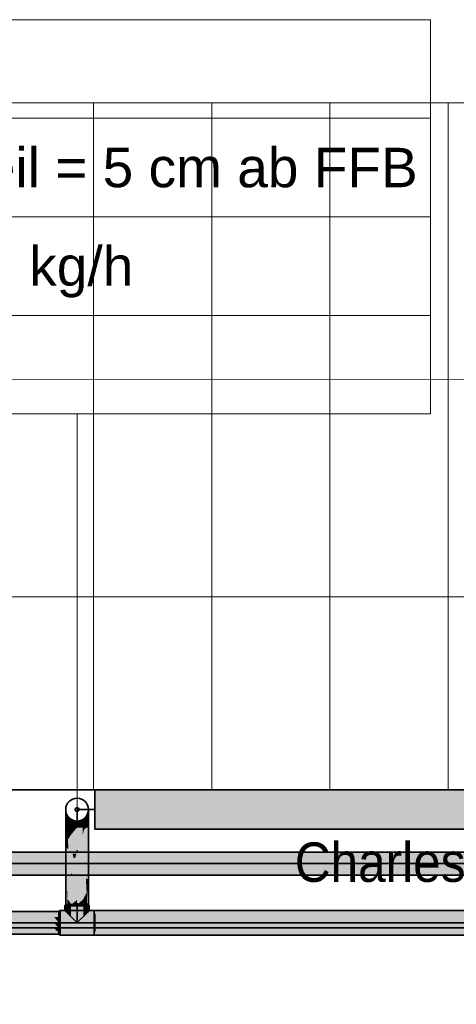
# Model space of a CAD drawing. Extents: x -208 to 552, y -140 to 454.
# Tile 43 of 47: x 117 to 139, y 333 to 382. Entities that reach past the tile are written whole.
import ezdxf
from ezdxf.lldxf.tags import DXFTag

# ---------------------------------------------------------------- set-up
doc = ezdxf.new("R2010")
doc.units = 0
doc.layers.get('0').update_dxf_attribs({"lineweight": 35})
for name, color, linetype, lineweight in [('0-Shading', 7, 'Continuous', 35), ('5_DG-BESTAND', 7, 'Continuous', 25), ('5_DG-SCHRAFF-FILL', 7, 'Continuous', 25), ('H_Heizkoerpertext', 7, 'Continuous', 35)]:
    doc.layers.add(name, color=color, linetype=linetype, lineweight=lineweight)
for name, color, linetype, lineweight, true_color in [('H_Heizkoerper', 1, 'Continuous', 35, 0xff0000), ('H_Heizkoerperflaeche', 7, 'Continuous', 35, 0xc0c0c0), ('H_Ruecklauf', 5, 'Continuous', 35, 0x0000ff), ('H_Ruecklauf_Beschriftung', 5, 'Continuous', 18, 0x0000ff), ('H_Vorlauf', 1, 'Continuous', 35, 0xff0000), ('H_Vorlauf_Beschriftung', 1, 'Continuous', 18, 0xff0000)]:
    doc.layers.add(name, color=color, linetype=linetype, lineweight=lineweight, true_color=true_color)
doc.styles.get("Standard").update_dxf_attribs({"font": 'arial.ttf'})
tags = doc.linetypes.add('VERDECKT2_S2', pattern=[0.0027, 0.002, -0.0007]).pattern_tags.tags
tags[6:7] = [DXFTag(74, 4), DXFTag(75, 0), DXFTag(340, '0'), DXFTag(46, 1.0), DXFTag(50, 0.0), DXFTag(44, 0.0), DXFTag(45, 0.0)]
tags[4:5] = [DXFTag(74, 4), DXFTag(75, 0), DXFTag(340, '0'), DXFTag(46, 1.0), DXFTag(50, 0.0), DXFTag(44, 0.0), DXFTag(45, 0.0)]

# ---------------------------------------------------------------- blocks, each defined once
blk = doc.blocks.new('Shading-A06HSU30NL', base_point=(253.809, 271.391))
at = {"layer": '0-Shading', "color": 12, "true_color": 0xd90000}
for points in [[(117.95, 339.96), (118.19, 340.172), (112.396, 339.96), (113.292, 340.172)], [(117.95, 339.96), (119.516, 339.96), (118.19, 340.172), (119.459, 340.172)], [(119.516, 339.96), (119.594, 339.96), (119.459, 340.172), (119.658, 340.172)], [(122.535, 340.172), (119.658, 340.172), (122.554, 339.96), (119.594, 339.96)], [(122.535, 340.172), (122.554, 339.96), (128.748, 340.172), (129.012, 339.96)], [(129.012, 339.96), (135.824, 339.96), (128.748, 340.172), (136.109, 340.172)], [(136.109, 340.172), (135.824, 339.96), (169.438, 340.172), (169.842, 339.96)], [(100.742, 339.38), (133.683, 339.167), (134.424, 339.38)], [(100.742, 339.38), (100.742, 339.348), (133.683, 339.167), (101.538, 339.167)], [(134.424, 339.38), (133.683, 339.167), (170.712, 339.38), (170.945, 339.167)]]:
    blk.add_solid(points, dxfattribs=at)
at = {"layer": '0-Shading', "color": 14, "true_color": 0xa00000}
for points in [[(118.19, 340.172), (118.306, 340.25), (113.292, 340.172), (113.725, 340.25)], [(119.658, 340.172), (119.689, 340.25), (118.19, 340.172), (118.306, 340.25)], [(122.316, 340.25), (119.689, 340.25), (122.535, 340.172), (119.658, 340.172)], [(122.535, 340.172), (136.109, 340.172), (122.316, 340.25), (135.985, 340.25)], [(135.985, 340.25), (136.109, 340.172), (169.205, 340.25), (169.438, 340.172)], [(117.146, 339.09), (117.186, 339.167), (109.395, 339.09), (109.543, 339.167)], [(119.378, 339.09), (119.389, 339.167), (117.146, 339.09), (117.186, 339.167)], [(119.459, 339.167), (119.389, 339.167), (119.381, 339.09), (119.378, 339.09)], [(119.381, 339.09), (119.901, 339.09), (119.459, 339.167), (120.191, 339.167)], [(119.901, 339.09), (121.26, 339.09), (120.191, 339.167), (121.62, 339.167)], [(122.343, 339.167), (121.62, 339.167), (121.261, 339.09), (121.26, 339.09)], [(126.248, 339.167), (122.343, 339.167), (124.973, 339.09), (121.261, 339.09)], [(124.973, 339.09), (133.184, 339.09), (126.248, 339.167), (133.683, 339.167)], [(133.184, 339.09), (170.945, 339.09), (133.683, 339.167), (170.945, 339.167)]]:
    blk.add_solid(points, dxfattribs=at)
at = {"layer": '0-Shading', "color": 1, "true_color": 0xfa0000}
for points in [[(100.742, 339.67), (135.207, 339.67), (100.742, 339.96), (135.824, 339.96)], [(100.742, 339.67), (134.424, 339.38), (135.207, 339.67)], [(100.742, 339.67), (100.742, 339.462), (134.424, 339.38), (100.907, 339.38)], [(135.207, 339.67), (134.424, 339.38), (170.308, 339.67), (170.712, 339.38)], [(135.824, 339.96), (135.207, 339.67), (169.842, 339.96), (170.308, 339.67)]]:
    blk.add_solid(points, dxfattribs=at)
blk = doc.blocks.new('Shading-A06HSU32NL', base_point=(250.769, 270.081))
at = {"layer": '0-Shading', "color": 176, "true_color": 0x000083}
for points in [[(119.191, 342.122), (119.113, 342.412), (119.191, 342.102), (119.113, 342.382)], [(120.273, 342.412), (120.195, 342.122), (120.273, 342.382), (120.195, 342.102)]]:
    blk.add_solid(points, dxfattribs=at)
at = {"layer": '0-Shading', "color": 174, "true_color": 0x00008c}
for points in [[(119.191, 342.102), (119.113, 342.382), (119.175, 342.096), (119.113, 342.295)], [(120.273, 342.382), (120.195, 342.102), (120.273, 342.295), (120.195, 342.044)], [(119.191, 342.044), (119.191, 342.102), (119.175, 342.096)]]:
    blk.add_solid(points, dxfattribs=at)
at = {"layer": '0-Shading', "color": 174, "true_color": 0x000093}
for points in [[(119.175, 342.096), (119.113, 342.295), (119.133, 342.106), (119.113, 342.157)], [(120.273, 342.295), (120.195, 342.044), (120.273, 342.157), (120.195, 341.952)], [(119.133, 342.106), (119.175, 341.994), (119.175, 342.096), (119.191, 342.044)], [(119.175, 341.994), (119.191, 341.952), (119.191, 342.044)]]:
    blk.add_solid(points, dxfattribs=at)
at = {"layer": '0-Shading', "color": 174, "true_color": 0x000099}
for points in [[(119.133, 342.106), (119.113, 342.157), (119.113, 342.114)], [(120.273, 341.977), (120.273, 342.157), (120.211, 341.862), (120.254, 342.106)], [(119.113, 341.977), (119.133, 342.106), (119.113, 342.114)], [(119.133, 342.106), (119.113, 341.977), (119.175, 341.994), (119.141, 341.952)], [(119.141, 341.952), (119.113, 341.977), (119.133, 341.941)], [(119.133, 341.941), (119.184, 341.914), (119.141, 341.952)], [(119.133, 341.941), (119.157, 341.895), (119.184, 341.914), (119.183, 341.905)], [(119.175, 341.994), (119.141, 341.952), (119.191, 341.952), (119.184, 341.914)], [(119.191, 341.832), (119.191, 341.908), (119.157, 341.895)], [(119.183, 341.905), (119.191, 341.908), (119.184, 341.914)], [(119.184, 341.914), (119.191, 341.908), (119.191, 341.952)], [(120.254, 342.106), (120.195, 341.952), (120.211, 341.862), (120.195, 341.832)]]:
    blk.add_solid(points, dxfattribs=at)
at = {"layer": '0-Shading', "color": 174, "true_color": 0x00009e}
for points in [[(119.133, 341.941), (119.113, 341.977), (119.113, 341.927)], [(119.113, 341.883), (119.157, 341.895), (119.113, 341.927), (119.133, 341.941)], [(119.113, 341.883), (119.191, 341.832), (119.157, 341.895)], [(119.113, 341.767), (119.157, 341.725), (119.113, 341.883), (119.169, 341.745)], [(119.191, 341.832), (119.113, 341.883), (119.183, 341.767), (119.169, 341.745)], [(119.157, 341.725), (119.191, 341.692), (119.169, 341.745)], [(119.169, 341.745), (119.191, 341.692), (119.191, 341.781)], [(119.191, 341.832), (119.183, 341.767), (119.191, 341.781)], [(120.273, 341.767), (120.273, 341.977), (120.195, 341.692), (120.211, 341.862)], [(120.211, 341.862), (120.195, 341.832), (120.195, 341.692)]]:
    blk.add_solid(points, dxfattribs=at)
at = {"layer": '0-Shading', "color": 174, "true_color": 0x0000a0}
for points in [[(119.157, 341.725), (119.113, 341.767), (119.113, 341.666)], [(119.113, 341.562), (119.157, 341.725), (119.113, 341.666)], [(119.157, 341.725), (119.113, 341.562), (119.191, 341.637), (119.184, 341.617)], [(119.157, 341.725), (119.191, 341.637), (119.191, 341.692)], [(120.273, 341.767), (120.195, 341.692), (120.273, 341.542), (120.195, 341.542)], [(119.113, 341.542), (119.191, 341.542), (119.113, 341.562), (119.187, 341.619)], [(119.19, 341.468), (119.191, 341.542), (119.113, 341.326), (119.113, 341.542)], [(119.113, 341.326), (119.113, 341.043), (119.19, 341.468), (119.189, 341.286)], [(119.113, 341.043), (119.113, 340.925), (119.189, 341.286), (119.188, 341.036)], [(119.184, 341.617), (119.191, 341.622), (119.191, 341.637)], [(119.191, 341.542), (119.191, 341.622), (119.187, 341.619)], [(119.189, 341.286), (119.188, 341.036), (119.191, 341.291), (119.191, 341.041)], [(119.19, 341.468), (119.189, 341.286), (119.191, 341.468), (119.191, 341.291)], [(119.191, 341.468), (119.191, 341.542), (119.19, 341.468)], [(120.273, 340.518), (120.273, 341.542), (120.195, 340.44), (120.195, 341.542)], [(119.186, 340.834), (119.188, 341.036), (119.113, 340.643), (119.113, 340.925)], [(119.113, 340.627), (119.113, 340.518), (119.186, 340.834), (119.184, 340.447)], [(119.113, 340.627), (119.186, 340.834), (119.119, 340.657)], [(119.113, 340.643), (119.113, 340.627), (119.119, 340.657)], [(119.184, 340.447), (119.191, 340.44), (119.186, 340.834), (119.191, 340.846)], [(119.191, 340.846), (119.191, 341.041), (119.186, 340.834), (119.188, 341.036)], [(119.113, 338.984), (119.169, 338.204), (119.113, 340.518), (119.184, 340.447)], [(119.169, 338.204), (119.191, 338.296), (119.184, 340.447), (119.191, 340.44)], [(120.228, 338.867), (120.273, 339.105), (120.195, 340.44), (120.273, 340.518)], [(120.228, 338.867), (120.195, 340.44), (120.195, 338.9)], [(119.113, 338.984), (119.113, 337.598), (119.191, 337.901), (119.191, 337.598)], [(120.273, 338.984), (120.195, 337.901), (120.273, 337.831), (120.195, 337.598)], [(120.195, 338.701), (120.228, 338.867), (120.195, 338.9)], [(120.238, 338.487), (120.258, 338.837), (120.195, 338.701), (120.228, 338.867)], [(120.238, 338.487), (120.195, 338.701), (120.195, 338.235)], [(120.258, 338.837), (120.273, 339.105), (120.228, 338.867)], [(120.258, 338.837), (120.238, 338.487), (120.262, 338.833)], [(120.273, 338.984), (120.273, 339.105), (120.262, 338.833), (120.258, 338.837)], [(119.169, 338.204), (119.191, 337.901), (119.191, 338.296)], [(120.195, 338.235), (120.195, 337.901), (120.238, 338.487)], [(120.195, 337.598), (120.273, 337.598), (120.273, 337.831)], [(97.742, 337.172), (117.258, 337.172), (97.742, 337.25), (117.025, 337.25)], [(117.258, 337.172), (118.765, 337.172), (117.025, 337.25), (118.765, 337.25)], [(118.825, 337.29), (118.825, 337.207), (120.561, 337.29), (120.561, 337.207)], [(120.561, 337.207), (127.898, 337.207), (120.561, 337.29), (127.766, 337.29)], [(127.766, 337.29), (127.898, 337.207), (171.122, 337.29), (171.162, 337.207)], [(100.491, 336.09), (118.765, 336.09), (100.103, 336.167), (118.765, 336.167)], [(118.825, 336.133), (118.825, 336.05), (120.561, 336.133), (120.561, 336.05)], [(120.561, 336.05), (124.772, 336.05), (120.561, 336.133), (125.305, 336.133)], [(124.772, 336.05), (249.302, 336.05), (125.305, 336.133), (249.302, 336.133)]]:
    blk.add_solid(points, dxfattribs=at)
at = {"layer": '0-Shading', "color": 176, "true_color": 0x00008b}
for points in [[(119.403, 341.91), (119.191, 342.122), (119.403, 341.897), (119.191, 342.102)], [(120.195, 342.122), (119.983, 341.91), (120.195, 342.102), (119.983, 341.897)]]:
    blk.add_solid(points, dxfattribs=at)
at = {"layer": '0-Shading', "color": 174, "true_color": 0x0000a2}
for points in [[(119.403, 341.897), (119.191, 342.102), (119.365, 341.893), (119.191, 342.044)], [(119.403, 341.86), (119.403, 341.897), (119.365, 341.893)], [(120.195, 342.102), (119.983, 341.897), (120.181, 342.032), (119.983, 341.86)], [(120.195, 342.044), (120.195, 342.102), (120.181, 342.032)]]:
    blk.add_solid(points, dxfattribs=at)
at = {"layer": '0-Shading', "color": 172, "true_color": 0x0000b6}
for points in [[(119.365, 341.893), (119.191, 342.044), (119.265, 341.9), (119.191, 341.952)], [(119.265, 341.9), (119.365, 341.829), (119.365, 341.893), (119.403, 341.86)], [(119.365, 341.829), (119.403, 341.802), (119.403, 341.86)], [(120.181, 342.032), (119.983, 341.86), (120.156, 341.924), (119.983, 341.802)], [(120.156, 341.924), (120.181, 341.942), (120.181, 342.032), (120.195, 342.044)], [(120.181, 341.942), (120.195, 341.952), (120.195, 342.044)]]:
    blk.add_solid(points, dxfattribs=at)
at = {"layer": '0-Shading', "color": 172, "true_color": 0x0000c7}
for points in [[(119.265, 341.9), (119.191, 341.952), (119.191, 341.908)], [(119.225, 341.904), (119.191, 341.908), (119.22, 341.883)], [(119.191, 341.908), (119.191, 341.832), (119.22, 341.883), (119.205, 341.825)], [(119.205, 341.825), (119.265, 341.795), (119.22, 341.883), (119.307, 341.809)], [(119.265, 341.9), (119.225, 341.904), (119.307, 341.809), (119.22, 341.883)], [(119.265, 341.9), (119.307, 341.809), (119.365, 341.829)], [(119.307, 341.809), (119.265, 341.795), (119.371, 341.753), (119.365, 341.745)], [(119.365, 341.829), (119.307, 341.809), (119.403, 341.802), (119.371, 341.753)], [(119.365, 341.745), (119.403, 341.726), (119.371, 341.753)], [(119.371, 341.753), (119.403, 341.726), (119.403, 341.802)], [(120.121, 341.9), (119.983, 341.802), (120.021, 341.745), (119.983, 341.726)], [(120.124, 341.796), (120.156, 341.924), (120.021, 341.745), (120.121, 341.9)], [(120.124, 341.796), (120.156, 341.812), (120.156, 341.924), (120.181, 341.942)], [(120.161, 341.841), (120.156, 341.812), (120.168, 341.818)], [(120.188, 341.888), (120.181, 341.942), (120.168, 341.818), (120.161, 341.841)], [(120.188, 341.888), (120.168, 341.818), (120.181, 341.825)], [(120.195, 341.952), (120.181, 341.942), (120.188, 341.888)], [(120.195, 341.832), (120.188, 341.888), (120.181, 341.825)], [(120.195, 341.952), (120.188, 341.888), (120.195, 341.832)]]:
    blk.add_solid(points, dxfattribs=at)
at = {"layer": '0-Shading', "color": 172, "true_color": 0x0000d3}
for points in [[(119.191, 341.781), (119.2, 341.783), (119.191, 341.832), (119.205, 341.825)], [(119.191, 341.692), (119.265, 341.795), (119.2, 341.783)], [(119.265, 341.795), (119.191, 341.692), (119.365, 341.745), (119.307, 341.703)], [(119.191, 341.781), (119.191, 341.692), (119.2, 341.783)], [(119.307, 341.703), (119.191, 341.692), (119.265, 341.673)], [(119.2, 341.783), (119.265, 341.795), (119.205, 341.825)], [(119.265, 341.673), (119.296, 341.665), (119.396, 341.711), (119.395, 341.708)], [(119.265, 341.673), (119.396, 341.711), (119.307, 341.703)], [(119.296, 341.665), (119.365, 341.647), (119.395, 341.708)], [(119.365, 341.745), (119.307, 341.703), (119.403, 341.726), (119.396, 341.711)], [(119.365, 341.647), (119.403, 341.637), (119.395, 341.708), (119.403, 341.712)], [(119.395, 341.708), (119.403, 341.712), (119.396, 341.711)], [(119.396, 341.711), (119.403, 341.712), (119.403, 341.726)], [(120.089, 341.664), (120.124, 341.796), (119.983, 341.637), (120.021, 341.745)], [(120.021, 341.745), (119.983, 341.726), (119.983, 341.637)], [(120.089, 341.664), (120.124, 341.673), (120.124, 341.796), (120.156, 341.812)], [(120.156, 341.812), (120.124, 341.673), (120.168, 341.818), (120.188, 341.69)], [(120.168, 341.818), (120.174, 341.783), (120.181, 341.825)], [(120.174, 341.783), (120.195, 341.832), (120.181, 341.825)], [(120.195, 341.832), (120.174, 341.783), (120.184, 341.717)], [(120.195, 341.832), (120.184, 341.717), (120.195, 341.692), (120.188, 341.69)]]:
    blk.add_solid(points, dxfattribs=at)
at = {"layer": '0-Shading', "color": 172, "true_color": 0x0000d9}
for points in [[(119.265, 341.673), (119.191, 341.692), (119.191, 341.637)], [(119.191, 341.622), (119.296, 341.665), (119.191, 341.637), (119.265, 341.673)], [(119.296, 341.665), (119.191, 341.622), (119.365, 341.647), (119.353, 341.634)], [(120.089, 341.664), (119.983, 341.637), (120.056, 341.542), (119.983, 341.542)], [(120.056, 341.542), (120.089, 341.542), (120.089, 341.664), (120.124, 341.673)], [(120.124, 341.673), (120.089, 341.542), (120.188, 341.69), (120.195, 341.542)], [(120.195, 341.542), (120.195, 341.692), (120.188, 341.69)], [(119.353, 341.634), (119.191, 341.622), (119.302, 341.58)], [(119.191, 341.622), (119.191, 341.542), (119.302, 341.58), (119.265, 341.542)], [(119.296, 341.542), (119.191, 341.542), (119.195, 341.471)], [(119.195, 341.471), (119.191, 341.542), (119.191, 341.468)], [(119.191, 341.468), (119.191, 341.291), (119.195, 341.471), (119.204, 341.305)], [(119.191, 341.291), (119.191, 341.041), (119.204, 341.305), (119.216, 341.07)], [(119.195, 341.471), (119.204, 341.305), (119.296, 341.542), (119.268, 341.376)], [(119.204, 341.305), (119.216, 341.07), (119.268, 341.376)], [(119.268, 341.376), (119.216, 341.07), (119.403, 341.525), (119.403, 341.281)], [(119.226, 340.898), (119.31, 341.023), (119.216, 341.07), (119.344, 341.215)], [(119.251, 340.424), (119.403, 340.383), (119.226, 340.898), (119.403, 341.162)], [(119.265, 341.542), (119.296, 341.542), (119.302, 341.58), (119.332, 341.569)], [(119.296, 341.542), (119.268, 341.376), (119.403, 341.542), (119.403, 341.525)], [(119.296, 341.542), (119.403, 341.542), (119.332, 341.569)], [(119.403, 341.637), (119.353, 341.634), (119.332, 341.569), (119.302, 341.58)], [(119.31, 341.023), (119.403, 341.162), (119.344, 341.215), (119.403, 341.281)], [(119.403, 341.637), (119.332, 341.569), (119.403, 341.622)], [(119.391, 341.612), (119.332, 341.569), (119.403, 341.542)], [(119.353, 341.634), (119.403, 341.637), (119.365, 341.647)], [(119.403, 341.622), (119.391, 341.612), (119.403, 341.542)], [(120.056, 341.542), (119.983, 341.542), (119.996, 341.326)], [(119.996, 341.326), (119.983, 341.542), (119.983, 341.281)], [(119.996, 341.326), (119.983, 341.281), (120.002, 341.228), (119.983, 341.162)], [(119.983, 341.162), (119.983, 340.383), (120.002, 341.228), (120.05, 340.401)], [(120.056, 341.542), (119.996, 341.326), (120.089, 341.542), (120.043, 341.378)], [(120.043, 341.378), (119.996, 341.326), (120.003, 341.233)], [(120.003, 341.233), (119.996, 341.326), (120.002, 341.228)], [(120.05, 340.401), (120.066, 340.405), (120.002, 341.228), (120.003, 341.233)], [(120.195, 341.542), (120.043, 341.378), (120.066, 340.405), (120.003, 341.233)], [(120.043, 341.378), (120.195, 341.542), (120.089, 341.542)], [(120.195, 341.542), (120.066, 340.405), (120.195, 340.44)], [(119.216, 341.07), (119.191, 341.041), (119.226, 340.898), (119.191, 340.846)], [(119.191, 340.846), (119.191, 340.44), (119.226, 340.898), (119.251, 340.424)], [(119.191, 340.44), (119.191, 338.296), (119.251, 340.424), (119.335, 338.855)], [(119.335, 338.855), (119.403, 339.117), (119.251, 340.424), (119.403, 340.383)], [(120.05, 340.401), (119.983, 340.383), (120.136, 338.915), (119.983, 338.956)], [(120.05, 340.401), (120.136, 338.915), (120.066, 340.405), (120.18, 338.904)], [(120.195, 340.44), (120.066, 340.405), (120.195, 338.9), (120.18, 338.904)], [(119.403, 337.598), (119.335, 338.855), (119.191, 337.901), (119.191, 338.296)], [(119.335, 338.855), (119.403, 337.598), (119.403, 339.117)], [(119.983, 338.956), (119.983, 338.235), (120.136, 338.915), (120.154, 338.61)], [(120.136, 338.915), (120.154, 338.61), (120.18, 338.904), (120.195, 338.701)], [(120.195, 338.701), (120.154, 338.61), (120.195, 338.235), (120.178, 338.201)], [(120.18, 338.904), (120.195, 338.701), (120.195, 338.9)], [(120.178, 338.201), (120.154, 338.61), (119.983, 337.831), (119.983, 338.235)], [(119.983, 337.598), (120.195, 337.901), (119.983, 337.831), (120.178, 338.201)], [(120.178, 338.201), (120.195, 337.901), (120.195, 338.235)], [(119.254, 337.667), (119.191, 337.901), (119.191, 337.598)], [(119.403, 337.598), (119.191, 337.901), (119.272, 337.598)], [(119.272, 337.598), (119.254, 337.667), (119.191, 337.598)], [(120.169, 337.802), (120.195, 337.901), (119.983, 337.598)], [(120.114, 337.598), (120.169, 337.802), (119.983, 337.598)], [(120.114, 337.598), (120.195, 337.598), (120.195, 337.901)], [(98.872, 336.969), (117.258, 337.172), (97.742, 337.172)], [(117.662, 336.96), (117.258, 337.172), (98.923, 336.96), (98.872, 336.969)], [(117.258, 337.172), (117.662, 336.96), (117.662, 337.172), (118.128, 336.96)], [(118.128, 336.96), (118.765, 336.96), (117.662, 337.172), (118.765, 337.172)], [(118.825, 337.207), (118.825, 336.98), (120.561, 337.207), (120.561, 336.98)], [(120.561, 336.98), (127.594, 336.98), (120.561, 337.207), (127.898, 337.207)], [(127.898, 337.207), (127.594, 336.98), (171.162, 337.207), (171.192, 336.98)], [(118.765, 336.167), (118.532, 336.38), (105.373, 336.167), (103.328, 336.38)], [(118.765, 336.167), (118.765, 336.38), (118.532, 336.38)], [(118.825, 336.36), (118.825, 336.133), (120.561, 336.36), (120.561, 336.133)], [(120.561, 336.133), (125.305, 336.133), (120.561, 336.36), (126.097, 336.36)], [(126.097, 336.36), (125.305, 336.133), (171.192, 336.36), (171.162, 336.133)]]:
    blk.add_solid(points, dxfattribs=at)
at = {"layer": '0-Shading', "color": 174, "true_color": 0x00008f}
for points in [[(119.693, 341.832), (119.403, 341.91), (119.693, 341.822), (119.403, 341.897)], [(119.983, 341.91), (119.693, 341.832), (119.983, 341.897), (119.693, 341.822)]]:
    blk.add_solid(points, dxfattribs=at)
at = {"layer": '0-Shading', "color": 174, "true_color": 0x0000ae}
for points in [[(119.693, 341.822), (119.403, 341.897), (119.655, 341.802), (119.403, 341.86)], [(119.655, 341.802), (119.693, 341.793), (119.69, 341.821), (119.693, 341.821)], [(119.693, 341.821), (119.693, 341.822), (119.69, 341.821)], [(119.983, 341.897), (119.693, 341.822), (119.95, 341.853), (119.693, 341.793)], [(119.983, 341.86), (119.983, 341.897), (119.95, 341.853)]]:
    blk.add_solid(points, dxfattribs=at)
at = {"layer": '0-Shading', "color": 172, "true_color": 0x0000ca}
for points in [[(119.655, 341.802), (119.403, 341.86), (119.573, 341.77), (119.403, 341.802)], [(119.573, 341.77), (119.655, 341.754), (119.655, 341.802), (119.693, 341.793)], [(119.655, 341.754), (119.693, 341.747), (119.693, 341.793)], [(119.896, 341.791), (119.95, 341.853), (119.693, 341.747), (119.693, 341.793)], [(119.896, 341.791), (119.693, 341.747), (119.879, 341.782)], [(119.89, 341.784), (119.896, 341.791), (119.879, 341.782)], [(119.89, 341.784), (119.95, 341.796), (119.95, 341.853), (119.983, 341.86)], [(119.95, 341.796), (119.983, 341.802), (119.983, 341.86)]]:
    blk.add_solid(points, dxfattribs=at)
at = {"layer": '0-Shading', "color": 172, "true_color": 0x0000e1}
for points in [[(119.573, 341.77), (119.403, 341.802), (119.434, 341.722), (119.403, 341.726)], [(119.498, 341.744), (119.434, 341.722), (119.467, 341.717)], [(119.573, 341.77), (119.498, 341.744), (119.573, 341.703), (119.467, 341.717)], [(119.573, 341.77), (119.573, 341.703), (119.655, 341.754)], [(119.655, 341.754), (119.573, 341.703), (119.693, 341.747), (119.655, 341.692)], [(119.655, 341.692), (119.693, 341.687), (119.693, 341.747)], [(119.813, 341.77), (119.693, 341.747), (119.731, 341.692), (119.693, 341.687)], [(119.771, 341.697), (119.879, 341.782), (119.731, 341.692), (119.813, 341.77)], [(119.813, 341.703), (119.89, 341.784), (119.771, 341.697), (119.879, 341.782)], [(119.813, 341.703), (119.89, 341.713), (119.89, 341.784), (119.95, 341.796)], [(119.903, 341.731), (119.89, 341.713), (119.919, 341.717)], [(119.966, 341.761), (119.95, 341.796), (119.919, 341.717), (119.903, 341.731)], [(119.966, 341.761), (119.919, 341.717), (119.95, 341.721)], [(119.983, 341.802), (119.95, 341.796), (119.966, 341.761)], [(119.983, 341.726), (119.966, 341.761), (119.95, 341.721)], [(119.983, 341.802), (119.966, 341.761), (119.983, 341.726)]]:
    blk.add_solid(points, dxfattribs=at)
at = {"layer": '0-Shading', "color": 5, "true_color": 0x0000f1}
for points in [[(119.434, 341.722), (119.403, 341.726), (119.403, 341.712)], [(119.437, 341.721), (119.434, 341.722), (119.429, 341.703), (119.403, 341.712)], [(119.429, 341.703), (119.403, 341.712), (119.403, 341.637)], [(119.454, 341.695), (119.429, 341.703), (119.42, 341.636), (119.403, 341.637)], [(119.42, 341.636), (119.434, 341.635), (119.454, 341.695), (119.516, 341.675)], [(119.467, 341.717), (119.437, 341.721), (119.454, 341.695), (119.429, 341.703)], [(119.516, 341.675), (119.434, 341.635), (119.6, 341.647), (119.573, 341.625)], [(119.454, 341.695), (119.516, 341.675), (119.467, 341.717), (119.573, 341.703)], [(119.573, 341.703), (119.516, 341.675), (119.655, 341.692), (119.6, 341.647)], [(119.655, 341.692), (119.6, 341.647), (119.693, 341.687), (119.66, 341.628)], [(119.66, 341.628), (119.693, 341.617), (119.693, 341.687)], [(119.712, 341.618), (119.771, 341.697), (119.693, 341.617), (119.731, 341.692)], [(119.731, 341.692), (119.693, 341.687), (119.693, 341.617)], [(119.731, 341.62), (119.813, 341.703), (119.712, 341.618), (119.771, 341.697)], [(119.731, 341.62), (119.813, 341.625), (119.813, 341.703), (119.89, 341.713)], [(119.89, 341.713), (119.813, 341.625), (119.919, 341.717), (119.966, 341.636)], [(119.919, 341.717), (119.932, 341.695), (119.95, 341.721)], [(119.932, 341.695), (119.983, 341.726), (119.95, 341.721)], [(119.983, 341.726), (119.932, 341.695), (119.956, 341.653)], [(119.983, 341.726), (119.956, 341.653), (119.983, 341.637), (119.966, 341.636)], [(119.6, 341.647), (119.573, 341.625), (119.66, 341.628), (119.655, 341.62)], [(119.655, 341.62), (119.693, 341.617), (119.66, 341.628)]]:
    blk.add_solid(points, dxfattribs=at)
at = {"layer": '0-Shading', "color": 5, "true_color": 0x0000f9}
for points in [[(119.403, 341.622), (119.419, 341.628), (119.403, 341.637), (119.42, 341.636)], [(119.403, 341.542), (119.434, 341.635), (119.403, 341.622)], [(119.434, 341.635), (119.403, 341.542), (119.573, 341.625), (119.444, 341.548)], [(119.444, 341.548), (119.403, 341.542), (119.434, 341.542)], [(119.419, 341.628), (119.434, 341.635), (119.42, 341.636)], [(119.655, 341.542), (119.693, 341.582), (119.434, 341.542), (119.444, 341.548)], [(119.444, 341.548), (119.693, 341.582), (119.573, 341.625), (119.693, 341.617)], [(119.655, 341.542), (119.693, 341.542), (119.685, 341.574)], [(119.693, 341.542), (119.693, 341.582), (119.685, 341.574)], [(119.693, 341.582), (119.762, 341.573), (119.731, 341.62), (119.813, 341.625)], [(119.693, 341.582), (119.706, 341.595), (119.693, 341.617), (119.712, 341.618)], [(119.693, 341.542), (119.731, 341.542), (119.693, 341.582), (119.762, 341.573)], [(119.706, 341.595), (119.731, 341.62), (119.712, 341.618)], [(119.731, 341.542), (119.983, 341.542), (119.762, 341.573)], [(119.813, 341.625), (119.762, 341.573), (119.966, 341.636), (119.983, 341.542)], [(119.983, 341.542), (119.983, 341.637), (119.966, 341.636)]]:
    blk.add_solid(points, dxfattribs=at)
at = {"layer": '0-Shading', "color": 5, "true_color": 0x0000fa}
for points in [[(119.655, 341.542), (119.403, 341.542), (119.403, 341.281)], [(119.693, 341.542), (119.403, 341.281), (119.693, 341.505), (119.428, 341.191)], [(119.403, 341.281), (119.693, 341.542), (119.655, 341.542)], [(119.428, 341.191), (119.403, 341.281), (119.403, 341.162)], [(119.403, 340.383), (119.651, 340.365), (119.403, 341.162), (119.428, 341.191)], [(119.428, 341.191), (119.651, 340.365), (119.693, 341.505), (119.693, 340.362)], [(119.731, 341.542), (119.693, 341.542), (119.693, 341.505)], [(119.693, 340.362), (119.731, 341.542), (119.693, 341.505)], [(119.693, 340.362), (119.983, 341.281), (119.731, 341.542), (119.983, 341.542)], [(119.983, 341.281), (119.693, 340.362), (119.735, 340.365)], [(119.983, 341.162), (119.983, 341.281), (119.779, 340.368), (119.735, 340.365)], [(119.983, 340.383), (119.983, 341.162), (119.779, 340.368)], [(119.403, 339.117), (119.693, 340.209), (119.403, 340.383), (119.651, 340.365)], [(119.693, 340.209), (119.403, 339.117), (119.693, 338.977), (119.403, 338.956)], [(119.651, 340.365), (119.693, 340.209), (119.693, 340.362)], [(119.693, 340.362), (119.693, 340.209), (119.735, 340.365)], [(119.899, 338.962), (119.735, 340.365), (119.693, 338.977), (119.693, 340.209)], [(119.983, 340.383), (119.735, 340.365), (119.983, 338.956), (119.899, 338.962)], [(119.403, 338.956), (119.403, 337.598), (119.693, 338.977), (119.693, 337.831)], [(119.983, 338.235), (119.899, 338.962), (119.693, 337.831), (119.693, 338.977)], [(119.899, 338.962), (119.983, 338.235), (119.983, 338.956)], [(119.983, 338.235), (119.693, 337.831), (119.983, 337.831), (119.693, 337.598)], [(119.403, 337.598), (119.693, 337.598), (119.693, 337.831)], [(119.693, 337.598), (119.983, 337.598), (119.983, 337.831)], [(118.128, 336.67), (117.662, 336.96), (100.967, 336.67), (98.923, 336.96)], [(118.532, 336.38), (118.128, 336.67), (103.328, 336.38), (100.967, 336.67)], [(117.662, 336.96), (118.128, 336.67), (118.128, 336.96), (118.532, 336.67)], [(118.128, 336.96), (118.532, 336.67), (118.532, 336.96), (118.765, 336.67)], [(118.128, 336.67), (118.532, 336.38), (118.532, 336.67), (118.765, 336.38)], [(118.765, 336.67), (118.765, 336.96), (118.532, 336.96)], [(118.765, 336.38), (118.765, 336.67), (118.532, 336.67)], [(118.825, 336.98), (118.825, 336.67), (120.561, 336.98), (120.561, 336.67)], [(118.825, 336.67), (118.825, 336.36), (120.561, 336.67), (120.561, 336.36)], [(120.561, 336.67), (126.934, 336.67), (120.561, 336.98), (127.594, 336.98)], [(120.561, 336.36), (126.097, 336.36), (120.561, 336.67), (126.934, 336.67)], [(126.934, 336.67), (126.097, 336.36), (171.203, 336.67), (171.192, 336.36)], [(127.594, 336.98), (126.934, 336.67), (171.192, 336.98), (171.203, 336.67)]]:
    blk.add_solid(points, dxfattribs=at)
at = {"layer": '0-Shading', "color": 174, "true_color": 0x00009b}
for points in [[(118.825, 337.207), (118.825, 337.29), (118.765, 337.172), (118.765, 337.25)], [(119.073, 337.538), (119.156, 337.538), (119.113, 337.598), (119.191, 337.598)], [(120.23, 337.538), (120.313, 337.538), (120.195, 337.598), (120.273, 337.598)], [(118.825, 336.05), (118.825, 336.133), (118.765, 336.09), (118.765, 336.167)]]:
    blk.add_solid(points, dxfattribs=at)
at = {"layer": '0-Shading', "color": 172, "true_color": 0x0000cb}
for points in [[(118.825, 337.152), (118.825, 337.207), (118.765, 337.172)], [(118.765, 336.96), (118.825, 336.98), (118.765, 337.172), (118.825, 337.152)], [(119.191, 337.598), (119.156, 337.538), (119.272, 337.598), (119.234, 337.538)], [(119.234, 337.538), (119.383, 337.538), (119.272, 337.598), (119.403, 337.598)], [(119.983, 337.598), (120.003, 337.538), (120.114, 337.598), (120.153, 337.538)], [(120.153, 337.538), (120.23, 337.538), (120.114, 337.598), (120.195, 337.598)], [(118.825, 336.133), (118.825, 336.36), (118.765, 336.167), (118.765, 336.38)]]:
    blk.add_solid(points, dxfattribs=at)
at = {"layer": '0-Shading', "color": 174, "true_color": 0x000090}
for points in [[(119.073, 337.517), (119.094, 337.356), (119.073, 337.538), (119.094, 337.505)], [(119.094, 337.505), (119.094, 337.538), (119.073, 337.538)], [(119.094, 337.269), (119.094, 337.356), (119.073, 337.29), (119.073, 337.517)], [(120.292, 337.356), (120.313, 337.517), (120.292, 337.505), (120.313, 337.538)], [(120.313, 337.538), (120.292, 337.538), (120.292, 337.505)], [(120.313, 337.29), (120.313, 337.517), (120.292, 337.269), (120.292, 337.356)]]:
    blk.add_solid(points, dxfattribs=at)
at = {"layer": '0-Shading', "color": 174, "true_color": 0x0000b0}
for points in [[(119.094, 337.356), (119.156, 337.207), (119.094, 337.505), (119.156, 337.538)], [(119.156, 337.538), (119.094, 337.538), (119.094, 337.505)], [(119.156, 337.207), (119.094, 337.356), (119.094, 337.269)], [(120.23, 337.207), (120.292, 337.356), (120.23, 337.538), (120.292, 337.505)], [(120.292, 337.505), (120.292, 337.538), (120.23, 337.538)], [(120.292, 337.269), (120.292, 337.356), (120.23, 337.207)]]:
    blk.add_solid(points, dxfattribs=at)
at = {"layer": '0-Shading', "color": 172, "true_color": 0x0000cd}
for points in [[(119.255, 337.108), (119.156, 337.538), (119.156, 337.207)], [(119.156, 337.538), (119.255, 337.108), (119.22, 337.517), (119.255, 337.347)], [(119.156, 337.538), (119.22, 337.517), (119.216, 337.538)], [(119.218, 337.538), (119.216, 337.538), (119.218, 337.528)], [(119.255, 337.538), (119.218, 337.538), (119.22, 337.517), (119.218, 337.528)], [(119.255, 337.538), (119.22, 337.517), (119.255, 337.505)], [(119.22, 337.517), (119.255, 337.347), (119.255, 337.505)], [(120.132, 337.347), (120.23, 337.207), (120.166, 337.517), (120.23, 337.538)], [(120.166, 337.517), (120.171, 337.538), (120.132, 337.505), (120.132, 337.538)], [(120.132, 337.347), (120.166, 337.517), (120.132, 337.505)], [(120.23, 337.207), (120.132, 337.347), (120.132, 337.108)], [(120.23, 337.538), (120.171, 337.538), (120.166, 337.517)]]:
    blk.add_solid(points, dxfattribs=at)
at = {"layer": '0-Shading', "color": 172, "true_color": 0x0000e4}
for points in [[(119.255, 337.347), (119.383, 336.98), (119.255, 337.505), (119.383, 337.538)], [(119.383, 337.538), (119.255, 337.538), (119.255, 337.505)], [(119.383, 336.98), (119.255, 337.347), (119.255, 337.108)], [(120.003, 336.98), (120.132, 337.347), (120.003, 337.538), (120.132, 337.505)], [(120.132, 337.505), (120.132, 337.538), (120.003, 337.538)], [(120.132, 337.108), (120.132, 337.347), (120.003, 336.98)]]:
    blk.add_solid(points, dxfattribs=at)
at = {"layer": '0-Shading', "color": 5, "true_color": 0x0000e7}
for points in [[(119.383, 337.538), (119.693, 337.538), (119.403, 337.598), (119.693, 337.598)], [(119.693, 337.538), (120.003, 337.538), (119.693, 337.598), (119.983, 337.598)], [(118.825, 336.905), (118.825, 336.98), (118.765, 336.96)], [(118.765, 336.67), (118.825, 336.67), (118.765, 336.96), (118.825, 336.905)], [(118.825, 336.36), (118.825, 336.67), (118.765, 336.38), (118.765, 336.67)]]:
    blk.add_solid(points, dxfattribs=at)
at = {"layer": '0-Shading', "color": 5, "true_color": 0x0000f5}
for points in [[(119.533, 336.83), (119.533, 337.505), (119.383, 336.98), (119.383, 337.538)], [(119.533, 337.505), (119.533, 337.538), (119.383, 337.538)], [(120.003, 336.98), (120.003, 337.538), (119.854, 336.83), (119.854, 337.505)], [(120.003, 337.538), (119.854, 337.538), (119.854, 337.505)]]:
    blk.add_solid(points, dxfattribs=at)
at = {"layer": '0-Shading', "color": 5, "true_color": 0x0000fd}
for points in [[(119.693, 336.67), (119.693, 337.538), (119.533, 336.83), (119.533, 337.505)], [(119.693, 337.538), (119.533, 337.538), (119.533, 337.505)], [(119.854, 336.83), (119.854, 337.505), (119.693, 336.67), (119.693, 337.538)], [(119.854, 337.505), (119.854, 337.538), (119.693, 337.538)]]:
    blk.add_solid(points, dxfattribs=at)
blk = doc.blocks.new('Referenz-A06HSU36NL', base_point=(-177.958, -120.344))
at = {"layer": '5_DG-BESTAND', "color": 0, "lineweight": 18}
blk.add_line((84.61, 378.271), (281.159, 378.271), dxfattribs=at)
at = {"layer": '5_DG-BESTAND', "color": 0, "linetype": 'VERDECKT2_S2', "lineweight": 18, "ltscale": 0.18}
for p, q in [((115.795, 364.255), (260.836, 364.154)), ((258.228, 353.212), (103.244, 353.212))]:
    blk.add_line(p, q, dxfattribs=at)
at = {"layer": '5_DG-BESTAND', "color": 0, "lineweight": 35}
for p, q in [((84.61, 343.412), (281.159, 343.412)), ((281.159, 336.412), (78.2, 336.412))]:
    blk.add_line(p, q, dxfattribs=at)
at = {"layer": '5_DG-SCHRAFF-FILL', "color": 0, "lineweight": 13}
for p, q in [((120.526, 343.412), (120.526, 378.271)), ((126.526, 343.412), (126.526, 378.271)), ((132.526, 343.412), (132.526, 378.271)), ((138.526, 343.412), (138.526, 378.271))]:
    blk.add_line(p, q, dxfattribs=at)
blk = doc.blocks.new('Heizkörper-A06HSU3INL', base_point=(116.979, 336.131))
at = {"color": 0, "linetype": 'ByBlock', "lineweight": -2, "ltscale": 0.35}
for p, q in [((120.593, 341.412), (120.593, 343.412)), ((120.593, 343.412), (170.273, 343.412)), ((170.273, 343.412), (170.273, 341.412)), ((170.273, 341.412), (120.593, 341.412))]:
    blk.add_line(p, q, dxfattribs=at)
at = {"layer": 'H_Heizkoerperflaeche', "linetype": 'ByBlock', "lineweight": -2, "ltscale": 0.35}
blk.add_solid([(170.273, 343.412), (170.273, 341.412), (120.593, 343.412), (120.593, 341.412)], dxfattribs=at)
at = {"layer": 'H_Ruecklauf', "linetype": 'ByBlock', "lineweight": -2, "ltscale": 0.35}
blk.add_line((120.593, 342.412), (119.693, 342.412), dxfattribs=at)
blk.add_circle((119.693, 342.412), 0.1, dxfattribs=at)
at = {"layer": 'H_Vorlauf', "color": 0, "linetype": 'ByBlock', "lineweight": -2, "ltscale": 0.35}
for p, q in [((170.273, 342.412), (171.873, 342.412)), ((171.073, 342.012), (171.073, 341.612)), ((171.473, 341.612), (170.673, 341.612))]:
    blk.add_line(p, q, dxfattribs=at)
for radius in [0.4, 0.3, 0.2, 0.1]:
    blk.add_circle((171.073, 342.412), radius, dxfattribs=at)
at = {"layer": 'H_Heizkoerpertext', "linetype": 'ByBlock', "lineweight": -2, "ltscale": 0.35, "insert": (130.739, 340.745), "char_height": 2, "attachment_point": 1}
blk.add_mtext('{\\W0.9;\\fArial;Charleston 1100 2484 100}', dxfattribs=at)
blk = doc.blocks.new('Rohr - 1703-A06HSU52NL', base_point=(119.693, 336.67))
at = {"color": 0, "linetype": 'ByBlock', "lineweight": -2, "ltscale": 0.35}
for p, q in [((119.693, 342.412), (119.693, 341.67)), ((119.693, 337.67), (119.693, 336.67))]:
    blk.add_line(p, q, dxfattribs=at)
blk = doc.blocks.new('Bauteilbeschriftung-A06HSU54NL', base_point=(101.766, 342.312))
at = {"color": 0, "lineweight": -2}
for p, q in [((101.766, 382.484), (137.62, 382.484)), ((101.766, 362.484), (101.766, 382.484)), ((137.62, 382.484), (137.62, 362.484)), ((101.766, 377.484), (137.62, 377.484)), ((101.766, 372.484), (137.62, 372.484)), ((101.766, 367.484), (137.62, 367.484)), ((137.62, 362.484), (101.766, 362.484))]:
    blk.add_line(p, q, dxfattribs=at)
at = {"color": 0, "linetype": 'ByBlock', "lineweight": -2, "ltscale": 0.18}
blk.add_line((119.693, 362.484), (119.693, 342.312), dxfattribs=at)
at = {"color": 0, "linetype": 'ByBlock', "lineweight": -2, "ltscale": 0.18, "char_height": 2, "attachment_point": 1}
for s, insert in [('{\\fArial;DN 15}', (102.433, 380.984)), ('{\\fArial;Mitte Bauteil = 5 cm ab FFB}', (102.433, 375.984)), ('{\\fArial;ṁ = 184.13 kg/h}', (102.433, 370.984)), ('{\\fArial;Temponox }', (102.433, 365.984))]:
    blk.add_mtext(s, dxfattribs=dict(at, insert=insert))
blk = doc.blocks.new('Rohr - 1703-A06HSU56NL', base_point=(19.012, 336.67))
at = {"color": 0, "linetype": 'ByBlock', "lineweight": -2, "ltscale": 0.35}
blk.add_line((119.693, 336.67), (96.872, 336.67), dxfattribs=at)
blk = doc.blocks.new('T-Stück-A06HSU5ANL', base_point=(118.793, 336.22))
at = {"color": 0, "lineweight": -2}
for p, q in [((120.143, 337.57), (119.243, 337.57)), ((118.793, 337.12), (118.793, 336.22)), ((120.593, 336.22), (120.593, 337.12))]:
    blk.add_line(p, q, dxfattribs=at)
blk = doc.blocks.new('Rohr - 1703-A06HSU5CNL', base_point=(-11.088, 339.67))
at = {"color": 0, "linetype": 'ByBlock', "lineweight": -2, "ltscale": 0.35}
blk.add_line((171.873, 339.67), (99.872, 339.67), dxfattribs=at)
blk = doc.blocks.new('Bauteilbeschriftung-A06HSU5ENL', base_point=(99.872, 307.272))
at = {"color": 0, "linetype": 'ByBlock', "lineweight": -2, "ltscale": 0.18}
blk.add_line((99.872, 317.272), (99.872, 345.604), dxfattribs=at)
at = {"color": 0, "lineweight": -2}
for p, q in [((99.872, 327.272), (137.279, 327.272)), ((99.872, 307.272), (99.872, 327.272)), ((137.279, 327.272), (137.279, 307.272)), ((99.872, 322.272), (137.279, 322.272)), ((99.872, 317.272), (137.279, 317.272)), ((99.872, 312.272), (137.279, 312.272)), ((137.279, 307.272), (99.872, 307.272))]:
    blk.add_line(p, q, dxfattribs=at)
at = {"color": 0, "linetype": 'ByBlock', "lineweight": -2, "ltscale": 0.18, "char_height": 2, "attachment_point": 1}
for s, insert in [('{\\fArial;DN 15}', (100.539, 325.772)), ('{\\fArial;Mitte Bauteil = 10 cm ab FFB}', (100.539, 320.772)), ('{\\fArial;ṁ = 197.43 kg/h}', (100.539, 315.772)), ('{\\fArial;Temponox }', (100.539, 310.772))]:
    blk.add_mtext(s, dxfattribs=dict(at, insert=insert))
blk = doc.blocks.new('Rohr - 1703-A06HSU5ONL', base_point=(119.693, 235.172))
at = {"color": 0, "linetype": 'ByBlock', "lineweight": -2, "ltscale": 0.35}
blk.add_line((250.232, 336.67), (119.693, 336.67), dxfattribs=at)
blk = doc.blocks.new('Geometrie-A06HSU7ONL', base_point=(-78.254, 159.517))
at = {"layer": 'H_Ruecklauf', "lineweight": -2}
for p, q in [((119.113, 342.412), (119.113, 342.382)), ((119.113, 342.382), (119.113, 342.295)), ((119.113, 342.295), (119.113, 342.157)), ((119.113, 342.157), (119.113, 341.977)), ((120.273, 342.412), (120.273, 342.382)), ((120.273, 342.382), (120.273, 342.295)), ((120.273, 342.295), (120.273, 342.157)), ((120.273, 342.157), (120.273, 341.977)), ((119.113, 341.977), (119.113, 341.767)), ((119.113, 341.767), (119.113, 341.542)), ((120.273, 341.977), (120.273, 341.767)), ((120.273, 341.767), (120.273, 341.542)), ((120.273, 341.542), (119.113, 341.542)), ((119.113, 341.542), (119.113, 337.598)), ((119.113, 341.542), (119.453, 341.542)), ((119.453, 341.542), (119.933, 341.542)), ((119.933, 341.542), (120.273, 341.542)), ((120.273, 337.598), (120.273, 341.542)), ((118.765, 337.25), (97.742, 337.25)), ((118.825, 337.29), (118.765, 337.25)), ((118.765, 337.25), (118.765, 336.09)), ((118.765, 336.91), (118.765, 337.25)), ((118.825, 337.29), (118.825, 336.05)), ((120.561, 337.29), (118.825, 337.29)), ((118.825, 337.29), (118.825, 336.927)), ((119.073, 337.538), (119.113, 337.598)), ((120.313, 337.538), (119.073, 337.538)), ((119.073, 337.538), (119.094, 337.538)), ((119.094, 337.538), (119.073, 337.538)), ((119.073, 337.538), (119.073, 337.29)), ((119.073, 337.29), (119.094, 337.269)), ((119.094, 337.269), (119.073, 337.29)), ((119.094, 337.538), (119.156, 337.538)), ((119.156, 337.538), (119.094, 337.538)), ((119.094, 337.269), (119.156, 337.207)), ((119.156, 337.207), (119.094, 337.269)), ((120.273, 337.598), (119.113, 337.598)), ((119.113, 337.598), (119.453, 337.598)), ((119.156, 337.538), (119.255, 337.538)), ((119.255, 337.538), (119.156, 337.538)), ((119.156, 337.207), (119.255, 337.108)), ((119.255, 337.108), (119.156, 337.207)), ((119.255, 337.538), (119.383, 337.538)), ((119.383, 337.538), (119.255, 337.538)), ((119.383, 337.538), (119.533, 337.538)), ((119.533, 337.538), (119.383, 337.538)), ((119.453, 337.598), (119.933, 337.598)), ((119.533, 337.538), (119.693, 337.538)), ((119.693, 337.538), (119.533, 337.538)), ((119.693, 337.538), (119.854, 337.538)), ((119.854, 337.538), (119.693, 337.538)), ((119.854, 337.538), (120.003, 337.538)), ((120.003, 337.538), (119.854, 337.538)), ((119.933, 337.598), (120.273, 337.598)), ((120.003, 337.538), (120.132, 337.538)), ((120.132, 337.538), (120.003, 337.538)), ((120.132, 337.538), (120.23, 337.538)), ((120.23, 337.538), (120.132, 337.538)), ((120.132, 337.108), (120.23, 337.207)), ((120.23, 337.207), (120.132, 337.108)), ((120.23, 337.538), (120.292, 337.538)), ((120.292, 337.538), (120.23, 337.538)), ((120.23, 337.207), (120.292, 337.269)), ((120.292, 337.269), (120.23, 337.207)), ((120.313, 337.538), (120.273, 337.598)), ((120.292, 337.538), (120.313, 337.538)), ((120.313, 337.538), (120.292, 337.538)), ((120.292, 337.269), (120.313, 337.29)), ((120.313, 337.29), (120.292, 337.269)), ((120.313, 337.538), (120.313, 337.29)), ((249.302, 337.29), (120.561, 337.29)), ((120.561, 336.927), (120.561, 337.29)), ((120.561, 337.29), (120.561, 336.927)), ((118.765, 336.43), (118.765, 336.91)), ((118.825, 336.927), (118.825, 336.413)), ((119.255, 337.108), (119.383, 336.98)), ((119.383, 336.98), (119.255, 337.108)), ((119.383, 336.98), (119.533, 336.83)), ((119.533, 336.83), (119.383, 336.98)), ((119.533, 336.83), (119.693, 336.67)), ((119.693, 336.67), (119.533, 336.83)), ((119.693, 336.67), (119.854, 336.83)), ((119.854, 336.83), (119.693, 336.67)), ((119.854, 336.83), (120.003, 336.98)), ((120.003, 336.98), (119.854, 336.83)), ((120.003, 336.98), (120.132, 337.108)), ((120.132, 337.108), (120.003, 336.98)), ((120.561, 336.413), (120.561, 336.927)), ((120.561, 336.927), (120.561, 336.413)), ((118.765, 336.09), (118.765, 336.43)), ((118.825, 336.413), (118.825, 336.05)), ((120.561, 336.05), (120.561, 336.413)), ((120.561, 336.413), (120.561, 336.05)), ((97.742, 336.09), (118.765, 336.09)), ((118.825, 336.05), (118.765, 336.09)), ((118.825, 336.05), (120.561, 336.05)), ((120.561, 336.05), (249.302, 336.05))]:
    blk.add_line(p, q, dxfattribs=at)
blk.add_circle((119.693, 342.412), 0.58, dxfattribs=at)
blk.add_circle((119.693, 342.412), 0.58, dxfattribs=at)
blk = doc.blocks.new('Geometrie-A06HSU7QNL', base_point=(-78.254, 158.637))
at = {"layer": 'H_Vorlauf', "lineweight": -2}
for p, q in [((170.945, 340.25), (100.742, 340.25)), ((100.742, 339.09), (170.945, 339.09))]:
    blk.add_line(p, q, dxfattribs=at)

msp = doc.modelspace()

# ---------------------------------------------------------------- block references
at = {"color": 251, "lineweight": 25, "ltscale": 0.25, "true_color": 0x585858}
msp.add_blockref('Referenz-A06HSU36NL', (-177.958, -120.344), dxfattribs=at)
at = {"linetype": 'Continuous', "ltscale": 0.35}
for name, p in [('Geometrie-A06HSU7ONL', (-78.254, 159.517)), ('Geometrie-A06HSU7QNL', (-78.254, 158.637))]:
    msp.add_blockref(name, p, dxfattribs=at)
for name, p in [('Shading-A06HSU30NL', (253.809, 271.391)), ('Shading-A06HSU32NL', (250.769, 270.081))]:
    msp.add_blockref(name, p)
at = {"layer": 'H_Heizkoerper', "ltscale": 0.35}
msp.add_blockref('Heizkörper-A06HSU3INL', (116.979, 336.131), dxfattribs=at)
at = {"layer": 'H_Ruecklauf', "ltscale": 0.35}
for name, p in [('Rohr - 1703-A06HSU56NL', (19.012, 336.67)), ('Rohr - 1703-A06HSU52NL', (119.693, 336.67)), ('T-Stück-A06HSU5ANL', (118.793, 336.22)), ('Rohr - 1703-A06HSU5ONL', (119.693, 235.172))]:
    msp.add_blockref(name, p, dxfattribs=at)
at = {"layer": 'H_Ruecklauf_Beschriftung', "ltscale": 0.18}
msp.add_blockref('Bauteilbeschriftung-A06HSU54NL', (101.766, 342.312), dxfattribs=at)
at = {"layer": 'H_Vorlauf', "ltscale": 0.35}
msp.add_blockref('Rohr - 1703-A06HSU5CNL', (-11.088, 339.67), dxfattribs=at)
at = {"layer": 'H_Vorlauf_Beschriftung', "ltscale": 0.18}
msp.add_blockref('Bauteilbeschriftung-A06HSU5ENL', (99.872, 307.272), dxfattribs=at)

doc.saveas('drawing.dxf')
